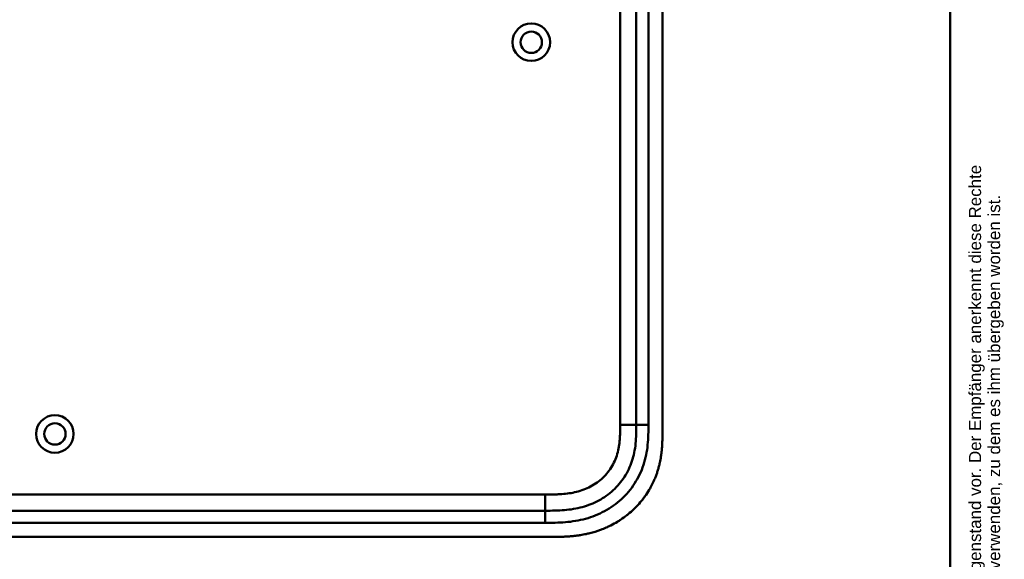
# Model space of a CAD drawing. Header units: millimetres. Extents: x 20 to 833, y 20 to 574.
# Tile 9 of 10: x 590 to 833, y 270 to 404. Entities that reach past the tile are written whole.
import ezdxf
from ezdxf.enums import TextEntityAlignment as Align

# ---------------------------------------------------------------- set-up
doc = ezdxf.new("R2010")
doc.units = ezdxf.units.MM
doc.header["$LTSCALE"] = 2
for name, color, linetype, lineweight in [('Sichtbare Kanten(DIN)', 7, 'Continuous', 50), ('Sichtbare tangentiale Kanten(DIN)', 7, 'Continuous', 50), ('Skizziergeometrie(DIN)', 7, 'Continuous', 50), ('Symbole(DIN)', 7, 'Continuous', 25)]:
    doc.layers.add(name, color=color, linetype=linetype, lineweight=lineweight)
doc.styles.add('Aktuell-DIN', font='arial.ttf')
doc.styles.add('Textstil10', font='arial.ttf')
doc.styles.add('Textstil41', font='arial.ttf', dxfattribs={"width": 0.8})
doc.styles.add('Textstil83', font='arial.ttf', dxfattribs={"width": 0.8})

# ---------------------------------------------------------------- blocks, each defined once
blk = doc.blocks.new('Ränder Standardrahmen')
at = {"layer": 'Skizziergeometrie(DIN)', "flags": 128}
blk.add_lwpolyline([(10, 10), (10, 287), (410, 287), (410, 10), (10, 10)], dxfattribs=at)
blk = doc.blocks.new('Schriftfelder Heusser')
at = {"layer": 'Symbole(DIN)', "color": 7, "insert": (293.33, 191.7), "char_height": 1.5, "width": 182.3003, "attachment_point": 1, "rotation": 90, "line_spacing_factor": 0.944221, "style": 'Aktuell-DIN'}
blk.add_mtext('\\fArial|b0|i0;\\H1.5000;Die Schlossfabrik Heusser AG ist Eigentümerin dieses Dokumentes und behält sich alle Rechte an diesem und dem dargestellten Gegenstand vor. Der Empfänger anerkennt diese Rechte\\Pund wird das Dokument nicht ohne schriftliche Ermächtigung der Eigentümerin Dritten zugänglich machen oder zu anderen Zwecken verwenden, zu dem es ihm übergeben worden ist.\\P ', dxfattribs=at)
at = {"layer": 'Symbole(DIN)', "color": 179, "true_color": 0x262659, "style": 'Textstil10'}
blk.add_attdef('ERSTELLUNGSDATUM_001', (217.23, 218.29), '', height=2, dxfattribs=at)
at = {"layer": 'Symbole(DIN)', "color": 179, "true_color": 0x262659}
for tag, height, style, p in [('AUTOR', 2.49, 'Aktuell-DIN', (240.03, 219.26)), ('KONTROLLDATUM', 2, 'Textstil10', (217.42, 215.04)), ('KONTROLLIERT_VON', 2, 'Textstil10', (239.98, 215.05))]:
    blk.add_attdef(tag, text='', height=height, dxfattribs=dict(at, style=style)).set_placement(p, align=Align.MIDDLE_LEFT)
at = {"layer": 'Symbole(DIN)', "color": 7, "style": 'Textstil83', "width": 0.8}
blk.add_attdef('Anfänglicher_Ansichtsmaßstab_001', (281.57, 213.34), '', height=2.3, dxfattribs=at)
at = {"layer": 'Symbole(DIN)', "color": 179, "true_color": 0x262659, "style": 'Textstil10'}
blk.add_attdef('PROJEKT', text='', height=2, dxfattribs=at).set_placement((217.77, 209.72), align=Align.BOTTOM_LEFT)
at = {"layer": 'Symbole(DIN)', "color": 7, "style": 'Textstil41', "width": 0.8}
blk.add_attdef('STATUS', text='', height=5, dxfattribs=at).set_placement((284.53, 195.86), align=Align.MIDDLE_CENTER)

msp = doc.modelspace()

# ---------------------------------------------------------------- linework, layer by layer
at = {"layer": 'Sichtbare Kanten(DIN)'}
for p, q in [((742.252, 303.508), (742.252, 492.94)), ((748.752, 302.509), (748.752, 493.94)), ((574.79, 282.224), (719.714, 282.224)), ((561.791, 275.724), (720.713, 275.724))]:
    msp.add_line(p, q, dxfattribs=at)
for centre, radius in [((716.252, 398.224), 4.65), ((716.252, 398.224), 2.65), ((598.252, 301.224), 4.65), ((598.252, 301.224), 2.65)]:
    msp.add_circle(centre, radius, dxfattribs=at)
for points, knots in [([(719.714, 282.224), (720.519, 282.224), (722.115, 282.225), (724.452, 282.332), (726.718, 282.609), (729.635, 283.246), (733.069, 284.609), (736.653, 287.152), (739.484, 290.494), (741.043, 293.773), (741.79, 296.601), (742.12, 298.819), (742.251, 301.125), (742.252, 302.709), (742.252, 303.508)], [18.3883596, 18.3883596, 18.3883596, 18.3883596, 18.6318617, 18.875363, 19.1188643, 19.3623656, 19.8493681, 20.3363707, 20.8233732, 21.3103757, 21.553877, 21.7973783, 22.0408796, 22.2843823, 22.2843823, 22.2843823, 22.2843823]), ([(720.713, 275.724), (721.311, 275.724), (722.362, 275.725), (723.573, 275.75), (724.486, 275.785), (725.096, 275.818), (725.858, 275.872), (726.469, 275.926), (727.232, 276.01), (727.843, 276.09), (728.758, 276.231), (729.669, 276.401), (730.875, 276.679), (731.772, 276.927), (732.66, 277.208), (733.246, 277.411), (734.118, 277.742), (734.977, 278.104), (736.238, 278.71), (737.327, 279.313), (738.642, 280.146), (739.653, 280.874), (740.861, 281.858), (741.779, 282.702), (742.859, 283.826), (743.667, 284.777), (744.602, 286.026), (745.286, 287.071), (745.979, 288.294), (746.397, 289.133), (746.78, 289.988), (747.017, 290.565), (747.29, 291.296), (747.49, 291.888), (747.716, 292.633), (747.879, 293.234), (748.097, 294.141), (748.279, 295.054), (748.467, 296.28), (748.569, 297.199), (748.644, 298.118), (748.682, 298.73), (748.716, 299.493), (748.734, 300.101), (748.746, 300.858), (748.752, 301.611), (748.752, 302.21), (748.752, 302.509)], [0.00000945, 0.00000945, 0.00000945, 0.00000945, 0.04167564, 0.07292528, 0.08334182, 0.10417491, 0.11459146, 0.13542455, 0.1458411, 0.16667419, 0.17709074, 0.20834038, 0.22917347, 0.26042311, 0.27083965, 0.29167275, 0.30208929, 0.33333893, 0.35417202, 0.39583821, 0.4166713, 0.45833749, 0.47917058, 0.52083676, 0.54166985, 0.58333604, 0.60416913, 0.64583532, 0.66666841, 0.69791805, 0.70833459, 0.72916769, 0.73958423, 0.76041733, 0.77083387, 0.79166696, 0.80208351, 0.83333315, 0.85416624, 0.88541588, 0.89583243, 0.91666552, 0.92708206, 0.94791516, 0.9583317, 0.9791648, 0.99999789, 0.99999789, 0.99999789, 0.99999789])]:
    msp.add_open_spline(points, degree=3, knots=knots, dxfattribs=at)
at = {"layer": 'Sichtbare tangentiale Kanten(DIN)'}
for p, q in [((738.252, 303.509), (738.252, 492.94)), ((745.252, 492.94), (745.252, 303.508)), ((738.252, 303.509), (742.252, 303.509)), ((742.252, 303.508), (745.252, 303.508)), ((574.79, 286.224), (719.714, 286.224)), ((719.714, 286.224), (719.714, 282.224)), ((719.714, 282.224), (719.714, 279.224)), ((719.714, 279.224), (574.79, 279.224))]:
    msp.add_line(p, q, dxfattribs=at)
for points, knots in [([(719.714, 286.224), (719.878, 286.224), (720.041, 286.224), (720.205, 286.224), (720.647, 286.224), (721.09, 286.226), (721.533, 286.233), (721.685, 286.235), (721.837, 286.238), (721.99, 286.241), (722.066, 286.243), (722.142, 286.245), (722.218, 286.247), (722.294, 286.249), (722.37, 286.251), (722.45, 286.254), (722.76, 286.264), (723.054, 286.277), (723.36, 286.295), (723.367, 286.295), (723.375, 286.295), (723.382, 286.296), (723.999, 286.332), (724.587, 286.384), (725.18, 286.459), (725.19, 286.461), (725.199, 286.462), (725.208, 286.463), (725.808, 286.54), (726.4, 286.641), (726.99, 286.773), (726.995, 286.774), (727.001, 286.775), (727.006, 286.776), (727.605, 286.91), (728.202, 287.076), (728.781, 287.275), (728.785, 287.276), (728.788, 287.277), (728.791, 287.278), (729.378, 287.48), (729.959, 287.718), (730.518, 287.991), (731.077, 288.263), (731.622, 288.574), (732.141, 288.918), (732.661, 289.263), (733.159, 289.643), (733.627, 290.055), (734.097, 290.47), (734.542, 290.921), (734.948, 291.398), (735.352, 291.872), (735.725, 292.381), (736.056, 292.909), (736.385, 293.433), (736.679, 293.987), (736.928, 294.552), (737.175, 295.111), (737.384, 295.694), (737.554, 296.282), (737.555, 296.287), (737.556, 296.291), (737.558, 296.295), (737.724, 296.873), (737.852, 297.46), (737.951, 298.054), (737.952, 298.063), (737.953, 298.072), (737.955, 298.08), (738.051, 298.669), (738.117, 299.259), (738.163, 299.875), (738.164, 299.883), (738.164, 299.89), (738.165, 299.898), (738.187, 300.202), (738.203, 300.496), (738.215, 300.798), (738.228, 301.108), (738.236, 301.417), (738.242, 301.725), (738.252, 302.321), (738.252, 302.916), (738.252, 303.509)], [0, 0, 0, 0, 0.0490671, 0.0490671, 0.0490671, 0.1818725, 0.1818725, 0.1818725, 0.2275822, 0.2275822, 0.2275822, 0.2504376, 0.2504376, 0.2504376, 0.2732931, 0.2732931, 0.2732931, 0.3625526, 0.3625526, 0.3625526, 0.3647147, 0.3647147, 0.3647147, 0.5447737, 0.5447737, 0.5447737, 0.5475879, 0.5475879, 0.5475879, 0.7297386, 0.7297386, 0.7297386, 0.7313885, 0.7313885, 0.7313885, 0.9165146, 0.9165146, 0.9165146, 0.9175992, 0.9175992, 0.9175992, 1.1050076, 1.1050076, 1.1050076, 1.2924792, 1.2924792, 1.2924792, 1.4799717, 1.4799717, 1.4799717, 1.6686885, 1.6686885, 1.6686885, 1.8566662, 1.8566662, 1.8566662, 2.0435313, 2.0435313, 2.0435313, 2.2286199, 2.2286199, 2.2286199, 2.2299464, 2.2299464, 2.2299464, 2.4117448, 2.4117448, 2.4117448, 2.4144628, 2.4144628, 2.4144628, 2.594816, 2.594816, 2.594816, 2.5970115, 2.5970115, 2.5970115, 2.6862568, 2.6862568, 2.6862568, 2.7781066, 2.7781066, 2.7781066, 2.9561096, 2.9561096, 2.9561096, 2.9561096]), ([(745.252, 303.508), (745.252, 302.709), (745.251, 301.062), (745.11, 298.528), (744.737, 296.005), (743.87, 292.715), (742.032, 288.846), (738.699, 284.914), (734.507, 281.943), (730.529, 280.368), (727.212, 279.646), (724.69, 279.339), (722.166, 279.225), (720.519, 279.224), (719.714, 279.224)], [18.388359, 18.388359, 18.388359, 18.388359, 18.6318621, 18.8753634, 19.1188646, 19.3623659, 19.8493685, 20.336371, 20.8233735, 21.3103761, 21.5538774, 21.7973786, 22.0408799, 22.2843826, 22.2843826, 22.2843826, 22.2843826])]:
    msp.add_open_spline(points, degree=3, knots=knots, dxfattribs=at)

# ---------------------------------------------------------------- block references
at = {"xscale": 2, "yscale": 2, "zscale": 2}
for name, p in [('Ränder Standardrahmen', (0, 0)), ('Schriftfelder Heusser', (238, -362.833))]:
    msp.add_blockref(name, p, dxfattribs=at)

doc.saveas('drawing.dxf')
